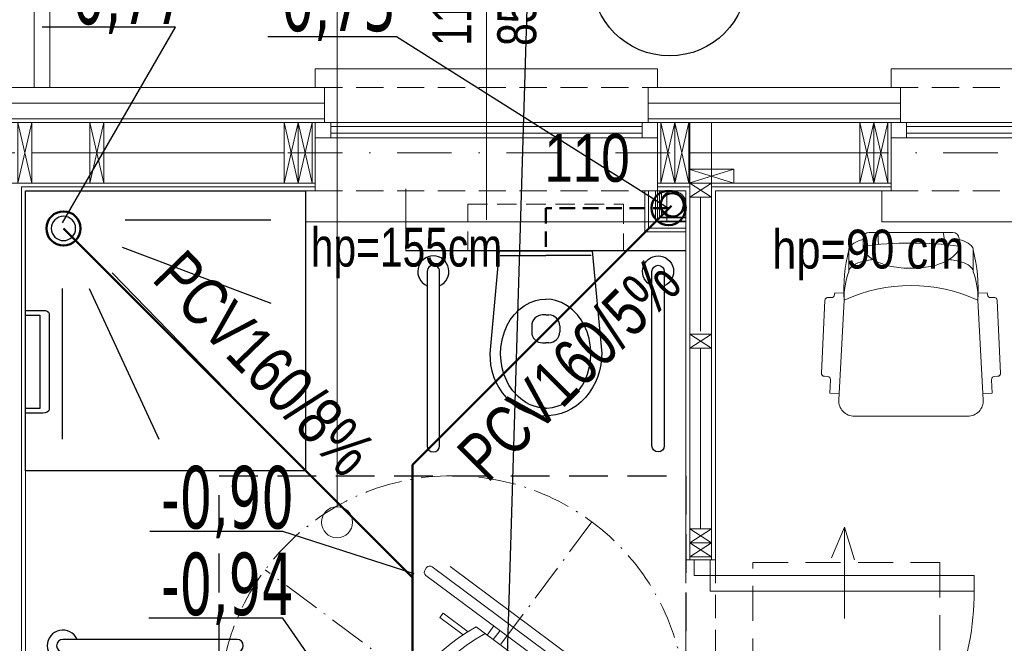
# Model space of a CAD drawing. Header units: inches. Extents: x 57112 to 98566, y -51777 to -16564.
# Tile 59 of 138: x 73683 to 73999, y -20364 to -20164. Entities that reach past the tile are written whole.
import ezdxf
from ezdxf import colors
from ezdxf.entities.mleader import LeaderData, LeaderLine
from ezdxf.lldxf.tags import DXFTag
from ezdxf.math import Vec2, Vec3

# ---------------------------------------------------------------- set-up
doc = ezdxf.new("R2010")
doc.units = ezdxf.units.IN
doc.header["$MEASUREMENT"] = 0
for name, pattern in [('ACAD_ISO10W100', [18.5, 12, -3, 0.5, -3]), ('DASHDOT', [1, 0.5, -0.25, 0, -0.25]), ('DASHED', [0.75, 0.5, -0.25]), ('HIDDEN', [0.375, 0.25, -0.125])]:
    doc.linetypes.add(name, pattern=pattern)
doc.layers.get('0').update_dxf_attribs({"color": 251, "lineweight": 0})
for name, color, linetype, lineweight in [('# 01 WODA SREDNICE', 184, 'Continuous', 0), ('## 02 KS NAD POSADZKĄ', 3, 'DASHED', 30), ('## 02 KS PION', 3, 'Continuous', 30), ('## 02 KS POD POSADZKĄ', 24, 'Continuous', 50), ('## 02 KS SREDNICE', 24, 'Continuous', 15), ('## 05 PODGRZEWACZ', 1, 'SOLID', 30), ('A10-łazienka', 250, 'Continuous', 0), ('A36-obrzeże', 252, 'Continuous', 0), ('A8-opisy pomieszczeń', 250, 'Continuous', 0), ('p-- ocieplenie-w.zew', 251, 'Continuous', 0), ('p--drzwi', 251, 'Continuous', 0), ('p--konst-słupy', 251, 'Continuous', 0), ('p--meble wyp.', 251, 'Continuous', 0), ('p--ocieplenie w.wew.', 251, 'Continuous', 0), ('p--okna', 251, 'Continuous', 0), ('p--opis okna', 251, 'Continuous', 0), ('p--osie konstr', 250, 'DASHDOT', 15), ('p--podciąg', 251, 'Continuous', 0), ('p--płyta GK', 251, 'Continuous', 0), ('p--wyłaz', 251, 'Continuous', 0), ('p--łazienka NP', 250, 'Continuous', 25), ('p--ściana szkielet', 251, 'Continuous', 0)]:
    doc.layers.add(name, color=color, linetype=linetype, lineweight=lineweight)
doc.layers.add('# 02 KS RZEDNE', color=26, linetype='Continuous')
doc.styles.add('1-100', font='arial.ttf', dxfattribs={"width": 0.75, "height": 18})
doc.styles.add('GENERATED_STYLE_3', font='txt')
doc.styles.add('PZ', font='romand.shx', dxfattribs={"width": 0.7})
doc.styles.get("Standard").update_dxf_attribs({"font": 'arial.ttf', "width": 0.75})
doc.linetypes.add('BATTING', pattern='A,0.0001,-0.1,[134,ltypeshp.shx,S=0.1,R=0,X=-0.1,Y=0],-0.2,[134,ltypeshp.shx,S=0.1,R=180,X=0.1,Y=0],-0.1', length=0.4001)
tags = doc.linetypes.add('SOLID', pattern=[10, 10, 0]).pattern_tags.tags
tags[6:7] = [DXFTag(74, 4), DXFTag(75, 0), DXFTag(340, '0'), DXFTag(46, 0.0), DXFTag(50, 0.0), DXFTag(44, 0.0), DXFTag(45, 0.0)]
tags[4:5] = [DXFTag(74, 4), DXFTag(75, 0), DXFTag(340, '0'), DXFTag(46, 0.0), DXFTag(50, 0.0), DXFTag(44, 0.0), DXFTag(45, 0.0)]
doc.dimstyles.new('PZ', dxfattribs={"dimscale": 0.5, "dimtxt": 2.2, "dimasz": 0, "dimexe": 0, "dimexo": 0, "dimgap": 0.5, "dimtad": 1, "dimdec": 1, "dimlfac": 0.1, "dimzin": 0, "dimdsep": 46, "dimtxsty": 'PZ', "dimcen": 0.09, "dimse1": 1, "dimse2": 1, "dimsd1": 1, "dimsd2": 1, "dimclrd": 8, "dimclre": 8, "dimclrt": 256, "dimadec": 0, "dimazin": 0, "dimtfac": 1, "dimtdec": 1, "dimtofl": 0, "dimtmove": 1, "dimatfit": 3, "dimfxl": 1, "dimtolj": 1, "dimtzin": 0, "dimarcsym": 0})

# ---------------------------------------------------------------- blocks, each defined once
blk = doc.blocks.new('znak-niepeł.')
at = {"linetype": 'ACAD_ISO10W100'}
for p, q in [((-44.78, 60.17), (44.78, -60.17)), ((-60.11, -44.74), (60.22, 44.82))]:
    blk.add_line(p, q, dxfattribs=at)
for p, q in [((6.52, 45.77), (-39.7, 11.37)), ((0.79, 45.85), (-38.86, 16.34)), ((8.84, 44.81), (8.33, 45.5)), ((-37.65, 8.61), (8.58, 43.01)), ((-4.98, 24.9), (3.02, 30.85)), ((4.08, 29.42), (-3.37, 23.87)), ((3.02, 30.85), (4.08, 29.42)), ((-7.61, 26.43), (-49, -4.38)), ((-13.28, 26.74), (-11.11, 23.83)), ((-15.26, 25.27), (-13.09, 22.35)), ((-39.96, 9.56), (-39.45, 8.87)), ((-49.51, 2.46), (-61.55, -6.5)), ((-60.06, -8.5), (-48.02, 0.46)), ((-47.85, 1.66), (-48.31, 2.28)), ((43.94, -4.5), (-2.29, -38.9)), ((29.35, -4.53), (21.9, -10.08)), ((22.42, -11.92), (30.42, -5.96)), ((30.42, -5.96), (29.35, -4.53)), ((46.26, -5.46), (45.74, -4.77)), ((-62.91, -17.73), (-50.66, -8.62)), ((-61.72, -7.7), (-61.26, -8.32)), ((-0.23, -41.66), (45.99, -7.26)), ((-61.88, -19.11), (-49.64, -10)), ((-49.89, -10.39), (-24.28, -44.8)), ((44.14, -12.41), (4.49, -41.92)), ((-18.26, -45.68), (23.13, -14.88)), ((-73.54, -25.65), (-62.91, -17.73)), ((-62.91, -17.73), (-51.63, -32.88)), ((17.65, -18.95), (20.1, -22.24)), ((19.63, -17.48), (22.08, -20.77)), ((-62.26, -40.8), (-73.54, -25.65)), ((-51.63, -32.88), (-62.26, -40.8)), ((-46.32, -40.01), (-56.96, -47.93)), ((-35.05, -55.17), (-46.32, -40.01)), ((-2.55, -40.71), (-2.04, -41.4)), ((-36.07, -53.79), (-23.83, -44.68)), ((-35.05, -55.17), (-22.8, -46.05)), ((-25.39, -55.09), (-13.35, -46.13)), ((-12.15, -46.31), (-11.68, -46.93)), ((-56.96, -47.93), (-45.68, -63.08)), ((-11.86, -48.13), (-23.9, -57.09)), ((-45.68, -63.08), (-35.05, -55.17)), ((-25.1, -56.91), (-25.56, -56.29))]:
    blk.add_line(p, q)
blk.add_circle((0.05, 0.04), 75, dxfattribs=at)
for centre, radius, start, end in [((7.29, 44.73), 1.29, 36.657, 126.657), ((7.81, 44.04), 1.29, 306.657, 36.657), ((-37.44, -27.86), 61.95, 12.0996, 61.2145), ((-40.29, -29.99), 61.95, 12.0996, 61.2145), ((-38.93, 10.33), 1.29, 126.657, 216.657), ((-38.42, 9.64), 1.29, 216.657, 306.657), ((-49, 1.77), 0.86, 36.657, 126.657), ((-48.54, 1.15), 0.86, 306.657, 36.657), ((-46.44, -7.83), 4.3, 126.657, 216.657), ((44.71, -5.54), 1.29, 36.657, 126.657), ((45.22, -6.23), 1.29, 306.657, 36.657), ((-61.03, -7.19), 0.86, 126.657, 216.657), ((-60.57, -7.81), 0.86, 216.657, 306.657), ((-1.52, -39.94), 1.29, 126.657, 216.657), ((-1, -40.63), 1.29, 216.657, 306.657), ((-20.83, -42.23), 4.3, 216.657, 306.657), ((-12.84, -46.82), 0.86, 36.657, 126.657), ((-12.37, -47.44), 0.86, 306.657, 36.657), ((-24.87, -55.78), 0.86, 126.657, 216.657), ((-24.41, -56.4), 0.86, 216.657, 306.657)]:
    blk.add_arc(centre, radius, start, end)
blk = doc.blocks.new('sedes')
for p, q in [((0, 0.1491), (0.33, 0.18)), ((0.33, 0.18), (0.3664, 0.177)), ((0.3664, 0.177), (0.385, 0.1731)), ((0.385, 0.1731), (0.4036, 0.1674)), ((0.4036, 0.1674), (0.4218, 0.1599)), ((0.4218, 0.1599), (0.4394, 0.1507)), ((0, -0.1495), (0, 0.1495)), ((0.015, 0.1462), (0.015, 0)), ((0.2598, 0.1328), (0.2384, 0.1236)), ((0.2815, 0.1393), (0.2598, 0.1328)), ((0.3097, 0.144), (0.2815, 0.1393)), ((0.332, 0.145), (0.3097, 0.144)), ((0.3544, 0.1436), (0.332, 0.145)), ((0.3755, 0.14), (0.3544, 0.1436)), ((0.3961, 0.1343), (0.3755, 0.14)), ((0.4178, 0.1254), (0.3961, 0.1343)), ((0.4394, 0.1507), (0.456, 0.1397)), ((0.456, 0.1397), (0.4714, 0.1273)), ((0.4714, 0.1273), (0.4853, 0.1135)), ((0.205, 0.1016), (0.189, 0.086)), ((0.2219, 0.1141), (0.205, 0.1016)), ((0.2384, 0.1236), (0.2219, 0.1141)), ((0.4309, 0.1185), (0.4178, 0.1254)), ((0.4501, 0.1055), (0.4309, 0.1185)), ((0.4682, 0.089), (0.4501, 0.1055)), ((0.4853, 0.1135), (0.4974, 0.0985)), ((0.4974, 0.0985), (0.5076, 0.0827)), ((0.1759, 0.0688), (0.1659, 0.0504)), ((0.189, 0.086), (0.1759, 0.0688)), ((0.4756, 0.0805), (0.4682, 0.089)), ((0.4871, 0.0639), (0.4756, 0.0805)), ((0.4944, 0.0496), (0.4871, 0.0639)), ((0.5076, 0.0827), (0.5159, 0.0663)), ((0.5159, 0.0663), (0.5223, 0.0495)), ((0.1593, 0.0318), (0.1564, 0.0184)), ((0.1659, 0.0504), (0.1593, 0.0318)), ((0.2408, 0.045), (0.2604, 0.045)), ((0.4981, 0.0404), (0.4944, 0.0496)), ((0.503, 0.0217), (0.4981, 0.0404)), ((0.5223, 0.0495), (0.5266, 0.0328)), ((0.5266, 0.0328), (0.5292, 0.0162)), ((0.1564, 0.0184), (0.155, 0)), ((0.2058, 0), (0.2058, 0.01)), ((0.2954, 0.01), (0.2954, 0)), ((0.5049, 0.0034), (0.503, 0.0217)), ((0.505, 0), (0.5049, 0.0034)), ((0.5292, 0.0162), (0.53, 0)), ((0.015, -0.1462), (0.015, 0)), ((0.1564, -0.0184), (0.155, 0)), ((0.1593, -0.0318), (0.1564, -0.0184)), ((0.2058, 0), (0.2058, -0.01)), ((0.2954, -0.01), (0.2954, 0)), ((0.503, -0.0217), (0.4981, -0.0404)), ((0.5049, -0.0034), (0.503, -0.0217)), ((0.505, 0), (0.5049, -0.0034)), ((0.5266, -0.0328), (0.5292, -0.0162)), ((0.5292, -0.0162), (0.53, 0)), ((0.1659, -0.0504), (0.1593, -0.0318)), ((0.1759, -0.0688), (0.1659, -0.0504)), ((0.2408, -0.045), (0.2604, -0.045)), ((0.4944, -0.0496), (0.4871, -0.0639)), ((0.4981, -0.0404), (0.4944, -0.0496)), ((0.5159, -0.0663), (0.5223, -0.0495)), ((0.5223, -0.0495), (0.5266, -0.0328)), ((0.189, -0.086), (0.1759, -0.0688)), ((0.205, -0.1016), (0.189, -0.086)), ((0.4682, -0.089), (0.4501, -0.1055)), ((0.4756, -0.0805), (0.4682, -0.089)), ((0.4871, -0.0639), (0.4756, -0.0805)), ((0.4974, -0.0985), (0.5076, -0.0827)), ((0.5076, -0.0827), (0.5159, -0.0663)), ((0.2219, -0.1141), (0.205, -0.1016)), ((0.2384, -0.1236), (0.2219, -0.1141)), ((0.2598, -0.1328), (0.2384, -0.1236)), ((0.4178, -0.1254), (0.3961, -0.1343)), ((0.4309, -0.1185), (0.4178, -0.1254)), ((0.4501, -0.1055), (0.4309, -0.1185)), ((0.4714, -0.1273), (0.4853, -0.1135)), ((0.4853, -0.1135), (0.4974, -0.0985)), ((0, -0.1491), (0.33, -0.18)), ((0.2815, -0.1393), (0.2598, -0.1328)), ((0.3097, -0.144), (0.2815, -0.1393)), ((0.332, -0.145), (0.3097, -0.144)), ((0.3544, -0.1436), (0.332, -0.145)), ((0.3755, -0.14), (0.3544, -0.1436)), ((0.3961, -0.1343), (0.3755, -0.14)), ((0.4218, -0.1599), (0.4394, -0.1507)), ((0.4394, -0.1507), (0.456, -0.1397)), ((0.456, -0.1397), (0.4714, -0.1273)), ((0.33, -0.18), (0.3664, -0.177)), ((0.3664, -0.177), (0.385, -0.1731)), ((0.385, -0.1731), (0.4036, -0.1674)), ((0.4036, -0.1674), (0.4218, -0.1599))]:
    blk.add_line(p, q)
for centre, start, end in [((0.2408, 0.01), 90, 180), ((0.2604, 0.01), 0, 90), ((0.2408, -0.01), 180, 270), ((0.2604, -0.01), 270, 0)]:
    blk.add_arc(centre, 0.035, start, end)
blk = doc.blocks.new('drzwi-90-100')
for p, q in [((10.1, 87.38), (5.05, 87.38)), ((5.05, 87.38), (5.05, 2.53)), ((10.1, 2.53), (10.1, 87.38)), ((5.05, 2.53), (0, 2.53)), ((0, 2.53), (0, -2.53)), ((5.05, -2.53), (5.05, 2.53)), ((5.05, 2.53), (10.1, 2.53)), ((100, 2.53), (94.95, 2.53)), ((94.95, 2.53), (94.95, -2.53)), ((100, -2.53), (100, 2.53)), ((0, -2.53), (5.05, -2.53)), ((94.95, -2.53), (100, -2.53))]:
    blk.add_line(p, q)
blk.add_arc((10.8, 3.23), 84.15, 359.5233, 90.4767)
blk = doc.blocks.new('natrysk-90')
blk.add_lwpolyline([(0, -90), (90, -90), (90, 0), (0, 0)], close=True)
for points in [[(31.47, -11.76), (79.81, -11.76)], [(31.47, -20.5), (79.81, -42.81)], [(26.4, -27.87), (78.89, -78.9)], [(18.11, -31.09), (36.1, -78.9)], [(9.36, -32.01), (9.36, -78.9)]]:
    blk.add_lwpolyline(points)
blk.add_circle((12.12, -12.22), 3.91)
blk = doc.blocks.new('strzałka')
for q in [(-19.45, 4.13), (0, 0), (-18.87, -3.25)]:
    blk.add_line((-29.28, 0), q)
blk = doc.blocks.new('okno-110-33.15')
at = {"linetype": 'Continuous', "ltscale": 35}
for p, q in [((0, 39.15), (110, 39.15)), ((-3, -10), (113, -10))]:
    blk.add_line(p, q, dxfattribs=at)
for p, q in [((0, 39.15), (0, 33.15)), ((110, 33.15), (110, 39.15)), ((3, 33.15), (3, 21.95)), ((107, 21.95), (107, 33.15)), ((5, 21.95), (0, 21.95)), ((0, 21.95), (0, 16.95)), ((0, 21.95), (0, 0)), ((105, 21.95), (5, 21.95)), ((5, 16.95), (5, 21.95)), ((5, 20.61), (105, 20.61)), ((110, 21.95), (105, 21.95)), ((105, 21.95), (105, 16.95)), ((110, 0), (110, 21.95)), ((110, 16.95), (110, 21.95)), ((0, 16.95), (5, 16.95)), ((5, 18.45), (105, 18.45)), ((5, 16.95), (105, 16.95)), ((105, 16.95), (110, 16.95)), ((-3, 0), (-3, -10)), ((0, 0), (-3, 0)), ((110, 0), (113, 0)), ((113, 0), (113, -10))]:
    blk.add_line(p, q)
at = {"linetype": 'HIDDEN', "ltscale": 35}
for p, q in [((0, 33.15), (110, 33.15)), ((0, 0), (110, 0))]:
    blk.add_line(p, q, dxfattribs=at)
blk = doc.blocks.new('sof11_r')
for p, q in [((45.17, 39.11), (21.82, 37.98)), ((46.23, 38.16), (46.28, 37.16)), ((19.98, 34.88), (19.38, 34.85)), ((19.38, 34.85), (19.53, 31.85)), ((20.87, 36.93), (20.93, 35.93)), ((51.6, 36.44), (47.33, 36.22)), ((51.6, 36.44), (51.76, 33.45)), ((53.8, 33.56), (21.8, 31.85)), ((12.61, 30.34), (5.61, 30.34)), ((59.07, -7.89), (59.07, 28.56)), ((2, 25.76), (4.37, 25.76)), ((0, 23.76), (0, -3.09)), ((2, -5.09), (4.37, -5.09)), ((12.61, -9.66), (5.61, -9.66)), ((19.38, -14.18), (19.53, -11.18)), ((53.8, -12.88), (21.8, -11.18)), ((19.98, -14.21), (19.38, -14.18)), ((20.87, -16.26), (20.93, -15.26)), ((51.6, -15.77), (47.33, -15.54)), ((51.6, -15.77), (51.76, -12.78)), ((45.17, -18.43), (21.82, -17.31)), ((46.23, -17.49), (46.28, -16.49))]:
    blk.add_line(p, q)
for points in [[(2.23, 25.76, -0.030204), (2.78, 27.41, -0.097163), (4.32, 29.79, -0.203453), (5.61, 30.34, -0.203453)], [(8.71, 22.55, -0.01879), (8.95, 24.41, -0.054131), (9.78, 27.41, -0.097163), (11.32, 29.79, -0.203453), (12.61, 30.34, -0.203453)], [(4.37, -5.09, 0.184283), (6.75, -4.18, 0.102242), (9.43, -0.57, 0.061197), (10.93, 4.08, 0.047488), (11.52, 10.34, 0.047488), (10.93, 16.59, 0.061197), (9.43, 21.24, 0.102242), (6.75, 24.85, 0.184283), (4.37, 25.76, 0.184283)], [(8.71, -1.88, 0.01879), (8.95, -3.74, 0.054131), (9.78, -6.74, 0.097163), (11.32, -9.12, 0.203453), (12.61, -9.66, 0.203453)], [(2.23, -5.09, 0.030204), (2.78, -6.74, 0.097163), (4.32, -9.12, 0.203453), (5.61, -9.66, 0.203453)]]:
    blk.add_lwpolyline(points, format="xyb")
for centre, radius, start, end in [((21.87, 36.99), 1, 93.0448, 183.0448), ((45.23, 38.11), 1, 3.0448, 93.0448), ((19.93, 35.88), 1, 273.0448, 3.0448), ((47.28, 37.21), 1, 183.0448, 273.0448), ((18.77, -22.91), 54.85, 86.8308, 103.8805), ((21.41, 5.61), 26.24, 89.1562, 109.5996), ((68.33, 10.34), 51.27, 155.1826, 204.8174), ((54.07, 28.56), 5, 0, 93.0448), ((2, 23.76), 2, 90, 180), ((122.88, 10.34), 119.5, 172.5855, 187.4145), ((1.91, 14.05), 6.89, 73.9141, 106.0859), ((1.91, 6.62), 6.89, 253.9141, 286.0859), ((2, -3.09), 2, 180, 270), ((54.07, -7.89), 5, 266.9552, 0), ((18.77, 43.58), 54.85, 256.1195, 273.1692), ((21.41, 15.06), 26.24, 250.4004, 270.8438), ((19.93, -15.21), 1, 356.9552, 86.9552), ((47.28, -16.54), 1, 86.9552, 176.9552), ((21.87, -16.31), 1, 176.9552, 266.9552), ((45.23, -17.44), 1, 266.9552, 356.9552)]:
    blk.add_arc(centre, radius, start, end)
blk = doc.blocks.new('ukł.słupów-1K')
for p, q in [((24, 538.6), (19.5, 558.1)), ((19.5, 538.6), (24, 558.1)), ((47.15, 538.6), (42.65, 558.1)), ((42.65, 538.6), (47.15, 558.1)), ((109.6, 538.6), (105.1, 558.1)), ((105.1, 538.6), (109.6, 558.1)), ((114.1, 538.6), (109.6, 558.1)), ((109.6, 538.6), (114.1, 558.1)), ((230.6, 538.6), (226.1, 558.1)), ((226.1, 538.6), (230.6, 558.1)), ((235.1, 538.6), (230.6, 558.1)), ((230.6, 538.6), (235.1, 558.1)), ((294.6, 538.6), (290.1, 558.1)), ((290.1, 538.6), (294.6, 558.1)), ((299.1, 538.6), (294.6, 558.1)), ((294.6, 538.6), (299.1, 558.1)), ((235.1, 538.6), (249.6, 543.1)), ((235.1, 543.1), (249.6, 538.6)), ((235.4, 534.1), (242.4, 538.6)), ((235.4, 538.6), (242.4, 534.1)), ((235.4, 485.5), (242.4, 490)), ((235.4, 490), (242.4, 485.5)), ((235.4, 423), (242.4, 427.5)), ((235.4, 427.5), (242.4, 423)), ((235.4, 418.5), (242.4, 423)), ((235.4, 423), (242.4, 418.5))]:
    blk.add_line(p, q)
at = {"ltscale": 35}
blk.add_line((242.4, 418.5), (235.4, 418.5), dxfattribs=at)
for points in [[(19.5, 538.6), (19.5, 558.1), (24, 558.1), (24, 538.6)], [(42.65, 538.6), (42.65, 558.1), (47.15, 558.1), (47.15, 538.6)], [(105.1, 538.6), (105.1, 558.1), (109.6, 558.1), (109.6, 538.6)], [(109.6, 538.6), (109.6, 558.1), (114.1, 558.1), (114.1, 538.6)], [(226.1, 538.6), (226.1, 558.1), (230.6, 558.1), (230.6, 538.6)], [(230.6, 538.6), (230.6, 558.1), (235.1, 558.1), (235.1, 538.6)], [(290.1, 538.6), (290.1, 558.1), (294.6, 558.1), (294.6, 538.6)], [(294.6, 538.6), (294.6, 558.1), (299.1, 558.1), (299.1, 538.6)], [(235.1, 543.1), (249.6, 543.1), (249.6, 538.6), (235.1, 538.6)], [(235.4, 538.6), (242.4, 538.6), (242.4, 534.1), (235.4, 534.1)], [(235.4, 490), (242.4, 490), (242.4, 485.5), (235.4, 485.5)], [(235.4, 427.5), (242.4, 427.5), (242.4, 423), (235.4, 423)], [(235.4, 423), (242.4, 423), (242.4, 418.5), (235.4, 418.5)]]:
    blk.add_lwpolyline(points, close=True)
for points in [[(114.1, 538.6), (114.1, 558.1)], [(226.1, 538.6), (226.1, 558.1)], [(299.1, 538.6), (299.1, 558.1), (299.17, 558.1)]]:
    blk.add_lwpolyline(points, dxfattribs=at)
blk = doc.blocks.new('uchwyt wc')
for p, q in [((-7.61, 61), (-7.61, -1)), ((0, 63), (-5.61, 63)), ((0, 60), (0, 63)), ((0, 60), (-4.61, 60)), ((-4.61, 60), (-4.61, 0)), ((-4.61, 0), (0, 0)), ((0, -3), (0, 0)), ((-5.61, -3), (0, -3))]:
    blk.add_line(p, q)
for centre, start, end in [((-5.61, 61), 90, 180), ((-5.61, -1), 180, 270)]:
    blk.add_arc(centre, 2, start, end)
blk = doc.blocks.new('uchwyt stojący')
at = {"linetype": 'Continuous', "ltscale": 12}
for points in [[(58, 2), (2, 2)], [(2, -2), (58, -2)]]:
    blk.add_lwpolyline(points, dxfattribs=at)
for centre, radius, start, end in [((58, 0), 5, 203.5782, 156.4218), ((2, 0), 2, 90, 270), ((58, 0), 2, 270, 90)]:
    blk.add_arc(centre, radius, start, end, dxfattribs=at)

msp = doc.modelspace()

# ---------------------------------------------------------------- linework, layer by layer
at = {"layer": '# 01 WODA SREDNICE', "linetype": 'Continuous'}
msp.add_line((73883.696, -20231.783, 151.8), (73896.896, -20231.783, 151.8), dxfattribs=at)
at = {"layer": '# 01 WODA SREDNICE', "linetype": 'Continuous', "elevation": 151.8}
for points in [[(73883.696, -20218.583), (73883.696, -20231.783)], [(73887.146, -20218.583), (73887.146, -20228.333), (73896.896, -20228.333)]]:
    msp.add_lwpolyline(points, dxfattribs=at)
for points in [[(73884.896, -20230.583), (73896.896, -20230.583), (73896.896, -20218.583), (73884.896, -20218.583)], [(73888.396, -20227.083), (73896.896, -20227.083), (73896.896, -20218.583), (73888.396, -20218.583)]]:
    msp.add_lwpolyline(points, close=True, dxfattribs=at)
at = {"layer": '# 02 KS RZEDNE', "color": 3, "linetype": 'Continuous'}
for p, q in [((73762.58, -20169.032, 151.8), (73803.886, -20169.032, 151.8)), ((73803.886, -20169.032, 151.8), (73891.358, -20224.154, 151.8))]:
    msp.add_line(p, q, dxfattribs=at)
at = {"layer": '## 02 KS NAD POSADZKĄ', "color": 3, "lineweight": 50, "ltscale": 10}
for p, q in [((73891.358, -20224.154, 151.8), (73851.875, -20224.154, 151.8)), ((73851.875, -20224.154, 151.8), (73851.891, -20237.933, 151.8))]:
    msp.add_line(p, q, dxfattribs=at)
at = {"layer": '## 02 KS PION', "color": 3, "lineweight": 30}
msp.add_circle((73891.679, -20150.262, 151.8), 24.979, dxfattribs=at)
at = {"layer": '## 02 KS PION', "color": 3, "lineweight": 50}
for centre, radius in [((73891.358, -20224.154, 151.8), 5.5), ((73892.523, -20223.147, 151.8), 3.75), ((73696.915, -20230.703, 151.8), 5.5)]:
    msp.add_circle(centre, radius, dxfattribs=at)
at = {"layer": '## 02 KS POD POSADZKĄ', "lineweight": 50}
for p, q in [((73892.334, -20223.461, 151.8), (73809.084, -20306.712, 151.8)), ((73696.915, -20230.703, 151.8), (73809.084, -20342.871, 151.8)), ((73809.084, -20306.712, 151.8), (73809.084, -20947.265, 151.8))]:
    msp.add_line(p, q, dxfattribs=at)
at = {"linetype": 'HIDDEN', "lineweight": 25, "ltscale": 50, "elevation": 151.8}
msp.add_lwpolyline([(73896.896, -20460.173), (73746.896, -20460.173), (73746.896, -20310.173), (73896.896, -20310.173)], close=True, dxfattribs=at)
at = {"linetype": 'Continuous', "lineweight": 5}
msp.add_circle((73892.854, -20222.675, 151.8), 4, dxfattribs=at)
at = {"layer": 'A10-łazienka'}
msp.add_line((73806.886, -20237.933, 151.8), (73806.896, -20217.933, 151.8), dxfattribs=at)
at = {"layer": 'A10-łazienka', "linetype": 'HIDDEN', "ltscale": 25, "elevation": 151.8}
for points in [[(73684.696, -20308.583), (73774.696, -20308.583), (73774.706, -20218.583), (73684.696, -20218.583)], [(73876.886, -20237.933), (73826.886, -20237.933), (73826.896, -20222.933), (73876.896, -20222.933)]]:
    msp.add_lwpolyline(points, close=True, dxfattribs=at)
at = {"layer": 'A36-obrzeże', "linetype": 'Continuous', "ltscale": 35}
msp.add_line((73687.496, -20185.433, 151.8), (73687.496, -20135.433, 151.8), dxfattribs=at)
at = {"layer": 'A36-obrzeże', "linetype": 'Continuous', "ltscale": 35, "elevation": 151.8}
msp.add_lwpolyline([(73652.496, -20135.433), (73692.496, -20135.433), (73692.496, -20185.433), (73652.496, -20185.433)], close=True, dxfattribs=at)
at = {"layer": 'A8-opisy pomieszczeń'}
msp.add_line((73784.814, -20089.872, 151.8), (73784.814, -20320.139, 151.8), dxfattribs=at)
msp.add_circle((73784.814, -20325.139, 151.8), 5, dxfattribs=at)
at = {"layer": 'p-- ocieplenie-w.zew', "linetype": 'BATTING', "ltscale": 3}
for p, q in [((73780.846, -20190.433, 151.8), (73656.546, -20190.433, 151.8)), ((73965.846, -20190.433, 151.8), (73884.846, -20190.433, 151.8))]:
    msp.add_line(p, q, dxfattribs=at)
at = {"layer": 'p--ocieplenie w.wew.', "linetype": 'BATTING', "ltscale": 3}
for p, q in [((73686.746, -20206.383, 151.8), (73705.396, -20206.383, 151.8)), ((73767.846, -20206.383, 151.8), (73709.896, -20206.383, 151.8)), ((73898.146, -20206.383, 151.8), (73952.846, -20206.383, 151.8)), ((73901.646, -20220.633, 151.8), (73901.646, -20263.727, 151.8)), ((73901.646, -20269.233, 151.8), (73901.646, -20327.233, 151.8))]:
    msp.add_line(p, q, dxfattribs=at)
at = {"layer": 'p--opis okna'}
for q in [(73832.846, -20227.933, 151.8), (73832.846, -20217.933, 151.8)]:
    msp.add_line((73832.846, -20147.471, 151.8), q, dxfattribs=at)
at = {"layer": 'p--osie konstr', "linetype": 'DASHDOT', "ltscale": 35}
msp.add_line((74664.046, -20206.383, 151.8), (73607.546, -20206.383, 151.8), dxfattribs=at)
at = {"layer": 'p--podciąg', "linetype": 'HIDDEN', "ltscale": 30}
for p, q in [((73896.896, -20337.233, 151.8), (73896.896, -20437.233, 151.8)), ((73906.396, -20337.233, 151.8), (73906.396, -20437.233, 151.8))]:
    msp.add_line(p, q, dxfattribs=at)
at = {"layer": 'p--płyta GK', "ltscale": 35}
for p, q in [((73683.446, -20463.483, 151.8), (73683.446, -20217.333, 151.8)), ((73777.846, -20217.333, 151.8), (73683.446, -20217.333, 151.8)), ((73898.146, -20217.333, 151.8), (73887.846, -20217.333, 151.8)), ((73962.846, -20217.333, 151.8), (73905.146, -20217.333, 151.8)), ((73684.696, -20462.233, 151.8), (73684.696, -20218.583, 151.8)), ((73777.846, -20218.583, 151.8), (73684.696, -20218.583, 151.8)), ((73896.896, -20218.583, 151.8), (73887.846, -20218.583, 151.8)), ((73896.896, -20337.233, 151.8), (73896.896, -20218.583, 151.8)), ((73906.396, -20337.233, 151.8), (73906.396, -20218.583, 151.8)), ((73962.846, -20218.583, 151.8), (73906.396, -20218.583, 151.8))]:
    msp.add_line(p, q, dxfattribs=at)
at = {"layer": 'p--płyta GK', "ltscale": 35, "elevation": 151.8}
for points in [[(73887.846, -20218.583), (73896.896, -20218.583), (73896.896, -20228.583), (73887.846, -20228.583)], [(73889.096, -20218.583), (73896.896, -20218.583), (73896.896, -20227.333), (73889.096, -20227.333)]]:
    msp.add_lwpolyline(points, close=True, dxfattribs=at)
at = {"layer": 'p--wyłaz', "linetype": 'HIDDEN', "lineweight": 0, "ltscale": 45, "elevation": 151.8}
msp.add_lwpolyline([(73978.49, -20458.101), (73918.49, -20458.101), (73918.49, -20338.101), (73978.49, -20338.101)], close=True, dxfattribs=at)
at = {"layer": 'p--łazienka NP'}
msp.add_line((73896.896, -20237.933, 151.8), (73806.886, -20237.933, 151.8), dxfattribs=at)
at = {"layer": 'p--ściana szkielet', "ltscale": 35}
for p, q in [((73780.846, -20185.433, 151.8), (73651.546, -20185.433, 151.8)), ((73965.846, -20185.433, 151.8), (73884.846, -20185.433, 151.8)), ((73780.846, -20195.433, 151.8), (73661.546, -20195.433, 151.8)), ((73965.846, -20195.433, 151.8), (73884.846, -20195.433, 151.8)), ((73780.846, -20196.633, 151.8), (73662.746, -20196.633, 151.8)), ((73965.846, -20196.633, 151.8), (73884.846, -20196.633, 151.8)), ((73898.146, -20337.233, 151.8), (73898.146, -20196.633, 151.8)), ((73905.146, -20337.233, 151.8), (73905.146, -20196.633, 151.8)), ((73777.846, -20216.133, 151.8), (73651.546, -20216.133, 151.8)), ((73962.846, -20216.133, 151.8), (73887.846, -20216.133, 151.8)), ((73906.396, -20337.233, 151.8), (73896.896, -20337.233, 151.8))]:
    msp.add_line(p, q, dxfattribs=at)
at = {"layer": 'p--ściana szkielet', "elevation": 151.8}
for points in [[(73780.846, -20185.433), (73780.846, -20196.633), (73777.846, -20196.633), (73777.846, -20218.583)], [(73884.846, -20185.433), (73884.846, -20196.633), (73887.846, -20196.633), (73887.846, -20218.583)], [(73965.846, -20185.433), (73965.846, -20196.633), (73962.846, -20196.633), (73962.846, -20218.583)]]:
    msp.add_lwpolyline(points, dxfattribs=at)
at = {"layer": 'p--ściana szkielet', "ltscale": 35, "elevation": 151.8}
for points in [[(73777.846, -20218.583), (73777.846, -20196.633), (73780.846, -20196.633), (73780.846, -20185.433)], [(73887.846, -20218.583), (73887.846, -20196.633), (73884.846, -20196.633), (73884.846, -20185.433)], [(73962.846, -20218.583), (73962.846, -20196.633), (73965.846, -20196.633), (73965.846, -20185.433)]]:
    msp.add_lwpolyline(points, dxfattribs=at)

# ---------------------------------------------------------------- block references
at = {"linetype": 'Continuous', "lineweight": 5, "xscale": -1, "rotation": 89.99999999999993}
msp.add_blockref('strzałka', (73947.862, -20356.037, 151.8), dxfattribs=at)
at = {"layer": 'A10-łazienka', "xscale": -1}
msp.add_blockref('znak-niepeł.', (73821.951, -20385.213, 151.8), dxfattribs=at)
at = {"layer": 'p--drzwi', "rotation": 270.0000000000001}
msp.add_blockref('drzwi-90-100', (73902.146, -20337.233, 151.8), dxfattribs=at)
at = {"layer": 'p--konst-słupy'}
msp.add_blockref('ukł.słupów-1K', (73662.746, -20754.733, 151.8), dxfattribs=at)
at = {"layer": 'p--meble wyp.', "linetype": 'Continuous', "lineweight": 5, "rotation": 270.0000000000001}
msp.add_blockref('sof11_r', (73958.933, -20232.002, 151.8), dxfattribs=at)
at = {"layer": 'p--okna', "linetype": 'Continuous'}
for p in [(73777.846, -20218.583, 151.8), (73962.846, -20218.583, 151.8)]:
    msp.add_blockref('okno-110-33.15', p, dxfattribs=at)
at = {"layer": 'p--łazienka NP', "xscale": -1}
for name, p, rotation in [('natrysk-90', (73684.696, -20218.583, 151.8), 89.99999999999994), ('uchwyt stojący', (73887.999, -20302.547, 151.8), 270)]:
    msp.add_blockref(name, p, dxfattribs=dict(at, rotation=rotation))
at = {"layer": 'p--łazienka NP'}
for p, rotation in [((73815.775, -20302.547, 151.8), 89.99999999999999), ((73754.696, -20364.799, 151.8), 180)]:
    msp.add_blockref('uchwyt stojący', p, dxfattribs=dict(at, rotation=rotation))
at = {"layer": 'p--łazienka NP', "xscale": 100, "yscale": 100, "zscale": 100, "rotation": 270.0000000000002}
msp.add_blockref('sedes', (73851.886, -20237.933, 151.8), dxfattribs=at)
at = {"layer": 'p--łazienka NP', "xscale": -1, "yscale": 0.5}
msp.add_blockref('uchwyt wc', (73684.696, -20288.526, 151.8), dxfattribs=at)

# ---------------------------------------------------------------- texts
at = {"layer": '# 02 KS RZEDNE', "color": 3, "linetype": 'Continuous', "char_height": 20, "width": 279.26563, "attachment_point": 6, "line_spacing_factor": 0.500001, "style": 'PZ'}
for s, insert in [('\\fTahoma|b0|i0|c238|p32;-0,77', (73736.491, -20156.607, 151.8)), ('\\fTahoma|b0|i0|c238|p32;-0,73', (73803.71, -20158.835, 151.8)), ('\\fTahoma|b0|i0|c238|p32;-0,90', (73770.985, -20318.672, 151.8)), ('\\fTahoma|b0|i0|c238|p32;-0,94', (73770.985, -20346.525, 151.8))]:
    msp.add_mtext(s, dxfattribs=dict(at, insert=insert))
at = {"layer": '## 02 KS SREDNICE', "color": 3, "linetype": 'Continuous', "style": 'GENERATED_STYLE_3', "width": 0.8}
msp.add_text('110', height=15.3543, dxfattribs=at).set_placement((73851.456, -20215.71, 151.8))
at = {"layer": '## 02 KS SREDNICE', "linetype": 'Continuous', "style": 'GENERATED_STYLE_3', "width": 0.8}
for s, rotation, p in [('PCV160/8%', 314.09062, (73724.896, -20247.258, 151.8)), ('PCV160/5%', 45, (73833.146, -20312.831, 151.8))]:
    msp.add_text(s, height=15.3543, rotation=rotation, dxfattribs=at).set_placement(p)
at = {"layer": 'p--opis okna', "insert": (73849.006, -20172.033, 151.8), "char_height": 12.5, "width": 45.287, "attachment_point": 7, "rotation": 90, "style": '1-100'}
msp.add_mtext('110\\P85', dxfattribs=at)
at = {"layer": 'p--opis okna', "char_height": 12.5, "width": 128.63421, "attachment_point": 9, "style": '1-100'}
for s, insert in [('hp=155cm', (73837.908, -20246.734, 151.8)), ('{\\W0.8;hp=90 cm}', (73986.404, -20247.358, 151.8))]:
    msp.add_mtext(s, dxfattribs=dict(at, insert=insert))

# ---------------------------------------------------------------- leaders
at = {"layer": '# 02 KS RZEDNE', "color": 3, "linetype": 'Continuous', "has_arrowhead": 0, "annotation_type": 0, "has_hookline": 1, "hookline_direction": 1}
for points, text_width in [([(73696.65, -20228.877, 151.8), (73732.94, -20166.033, 151.8)], 42.812), ([(73809.656, -20341.71, 151.8), (73767.433, -20328.097, 151.8)], 42.742), ([(73808.913, -20415.614, 151.8), (73767.433, -20355.95, 151.8)], 43.05)]:
    msp.add_leader(points, dimstyle='PZ', override={"dimgap": 0.1, "dimclrd": 3}, dxfattribs=dict(at, text_width=text_width))
at = {"layer": '## 05 PODGRZEWACZ', "color": 1, "lineweight": 15}
ml = msp.add_multileader_mtext('Standard', dxfattribs=at)
ml.set_content('Podgrzewacz wody użytkowej wiszący 50l\\Pz wbudowanym zaworem mieszającym\\Podpływ z zaworu bezpieczeństwa podłączyć do kanalizacji poprzez syfon', color=256)
ml.set_leader_properties()
ml.build(insert=Vec2(0, 0))
ml.multileader.update_dxf_attribs({"dogleg_length": 52.872})
ctx = ml.context
ctx.base_point, ctx.char_height, ctx.plane_origin = Vec3(73905.938, -19924.672, 240.049), 15, Vec3(74069.233, -19186.438, 240.049)
notes = []
notes.append((ctx, [(0, (1, 1, 0), (73853.066, -19924.672, 240.049), (1, 0), 52.872, [(0, [(73835.413, -20507.441, 240.049)], 0, [])])]))
ctx.mtext.insert, ctx.mtext.width, ctx.mtext.flow_direction = Vec3(73907.938, -19914.975, 240.049), 301.81321, 5
for ctx, leaders in notes:
    for number, flags, end, landing, length, lines in leaders:
        leader = LeaderData()
        leader.index, (leader.has_last_leader_line, leader.has_dogleg_vector, leader.attachment_direction) = number, flags
        leader.last_leader_point, leader.dogleg_vector, leader.dogleg_length = Vec3(end), Vec3(landing), length
        for number, points, colour, breaks in lines:
            line = LeaderLine()
            line.index, line.vertices, line.color, line.breaks = number, Vec3.list(points), colors.encode_raw_color(colour), breaks
            leader.lines.append(line)
        ctx.leaders.append(leader)

doc.saveas('drawing.dxf')
